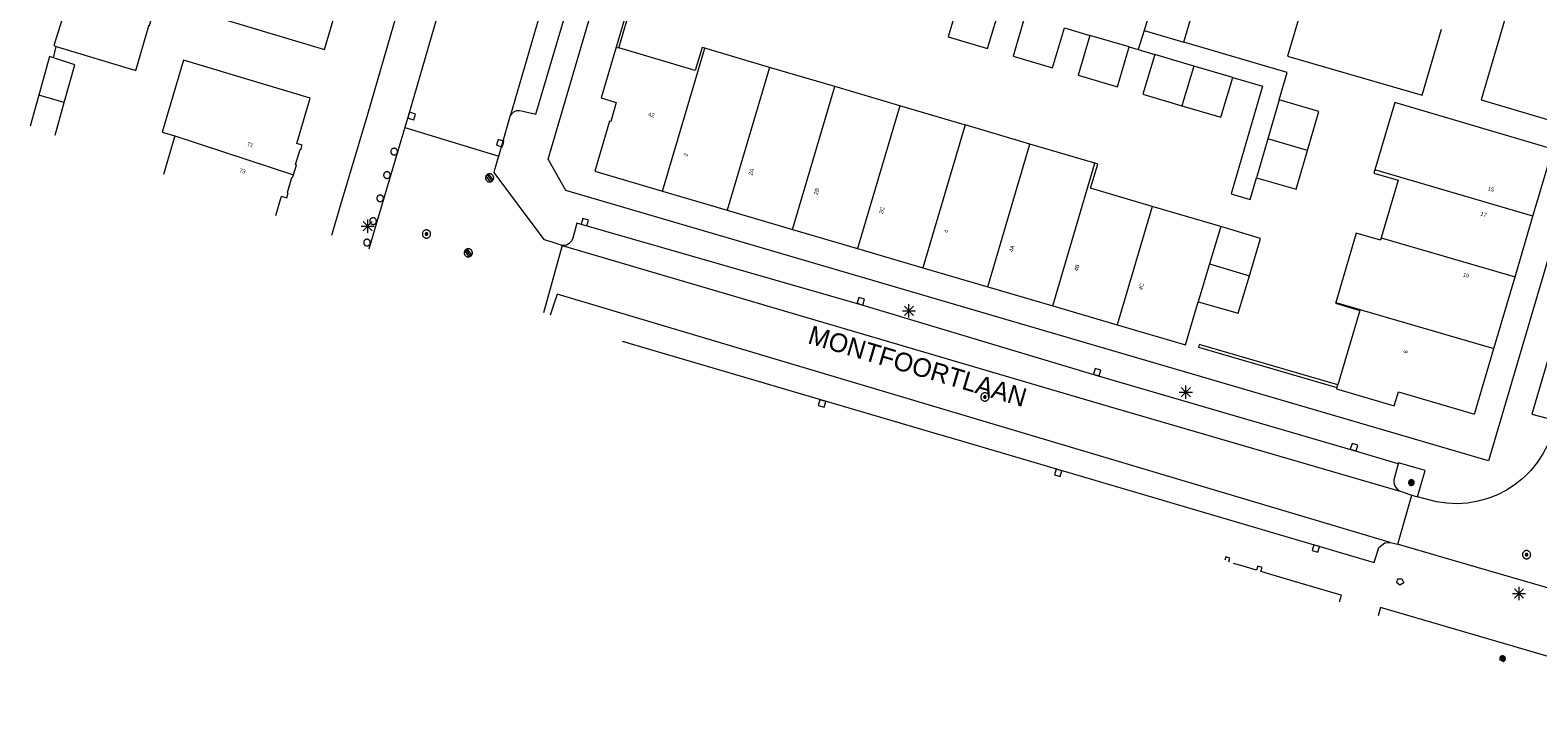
# Model space of a CAD drawing. Header units: metres. Extents: x 135779 to 137489, y 452643 to 455118.
# Tile 41 of 256: x 136567 to 136680, y 452649 to 452700. Entities that reach past the tile are written whole.
import ezdxf
from ezdxf.enums import TextEntityAlignment as Align

# ---------------------------------------------------------------- set-up
doc = ezdxf.new("R2010")
doc.units = ezdxf.units.M
for name, color, linetype, lineweight in [('KTop_NAR_Huisnummer (t)', 7, 'Continuous', 13), ('KTop_NAR_Huisnummer tijdelijk (t)', 7, 'Continuous', 13), ('KTop_ORL_Weg_Straatnaam (t)', 7, 'Continuous', 13), ('KTop_PAL_Afsluitpaal', 222, 'Continuous', 13), ('KTop_PAL_Lichtmast', 40, 'Continuous', 13), ('KTop_PND_Grondvlaksituatie van BAG-pand [tachy]', 1, 'Continuous', 13), ('KTop_PND_Pandscheiding', 40, 'Continuous', 13), ('KTop_PUT_Brandkraan of -put', 1, 'Continuous', 13), ('KTop_PUT_Drainageput', 15, 'Continuous', 13), ('KTop_PUT_Inspectie- of rioolput', 15, 'Continuous', 13), ('KTop_PUT_Kolk', 15, 'Continuous', 13), ('KTop_SHD_Muur', 15, 'Continuous', 13), ('KTop_VGO_Boom', 92, 'Continuous', 13), ('KTop_WGD_Parkeervlak', 251, 'Continuous', 13), ('KTop_WGD_Rijbaan_Lokale weg', 251, 'Continuous', 13), ('KTop_WGD_Rijbaan_Lokale weg_verkeersdrempel', 40, 'Continuous', 13), ('KTop_WGD_Voetpad', 251, 'Continuous', 13), ('KTop_WGD_Voetpad_achterpad', 251, 'Continuous', 13)]:
    doc.layers.add(name, color=color, linetype=linetype, lineweight=lineweight)
doc.styles.add('Style-ROVU', font='ROVU.shx')
doc.styles.add('Style-ROVUCURSIEF', font='ROVUCURSIEF.shx')

# ---------------------------------------------------------------- blocks, each defined once
blk = doc.blocks.new('PAL_Lichtmast')
at = {"layer": 'KTop_PAL_Lichtmast'}
for p, q in [((-0.35, -0.35), (0.35, 0.35)), ((0.35, -0.35), (-0.35, 0.35)), ((0, -0.5), (0, 0.5)), ((-0.5, 0), (0.5, 0))]:
    blk.add_line(p, q, dxfattribs=at)
blk = doc.blocks.new('PAL_Afsluitpaal')
at = {"layer": 'KTop_PAL_Afsluitpaal', "flags": 128}
blk.add_lwpolyline([(0.25, 0), (0.25, 0.03), (0.24, 0.05), (0.24, 0.08), (0.23, 0.1), (0.22, 0.13), (0.2, 0.15), (0.19, 0.17), (0.17, 0.19), (0.15, 0.2), (0.12, 0.22), (0.1, 0.23), (0.08, 0.24), (0.05, 0.24), (0.03, 0.25), (0, 0.25), (-0.03, 0.25), (-0.05, 0.24), (-0.08, 0.24), (-0.1, 0.23), (-0.13, 0.22), (-0.15, 0.2), (-0.17, 0.19), (-0.19, 0.17), (-0.2, 0.15), (-0.22, 0.12), (-0.23, 0.1), (-0.24, 0.08), (-0.24, 0.05), (-0.25, 0.03), (-0.25, 0), (-0.25, -0.03), (-0.24, -0.05), (-0.24, -0.08), (-0.23, -0.1), (-0.22, -0.13), (-0.2, -0.15), (-0.19, -0.17), (-0.17, -0.19), (-0.15, -0.2), (-0.12, -0.22), (-0.1, -0.23), (-0.08, -0.24), (-0.05, -0.24), (-0.03, -0.25), (0, -0.25), (0.03, -0.25), (0.05, -0.24), (0.08, -0.24), (0.1, -0.23), (0.13, -0.22), (0.15, -0.2), (0.17, -0.19), (0.19, -0.17), (0.2, -0.15), (0.22, -0.12), (0.23, -0.1), (0.24, -0.08), (0.24, -0.05), (0.25, -0.03), (0.25, 0)], dxfattribs=at)
blk = doc.blocks.new('PUT_Kolk')
at = {"layer": 'KTop_PUT_Kolk', "flags": 128}
blk.add_lwpolyline([(0.22, -0.23), (0.22, 0.22), (-0.23, 0.22), (-0.23, -0.23), (0.22, -0.23)], dxfattribs=at)
blk = doc.blocks.new('PUT_Brandkraan_of_-put')
at = {"layer": 'KTop_PUT_Brandkraan of -put'}
for p, q in [((-0.25, 0.03), (0, 0.25)), ((-0.16, -0.25), (-0.25, 0.03)), ((0, 0.25), (0.25, 0.03)), ((0.25, 0.03), (0.16, -0.25)), ((0.16, -0.25), (-0.16, -0.25))]:
    blk.add_line(p, q, dxfattribs=at)
blk = doc.blocks.new('PUT_Drainageput')
at = {"layer": 'KTop_PUT_Drainageput'}
for p, q in [((-0.12, -0.29), (-0.12, 0.29)), ((0, -0.31), (0, 0.31)), ((0.12, -0.29), (0.12, 0.29))]:
    blk.add_line(p, q, dxfattribs=at)
at = {"layer": 'KTop_PUT_Drainageput', "flags": 128}
blk.add_lwpolyline([(0.31, 0), (0.31, 0.03), (0.3, 0.06), (0.29, 0.1), (0.28, 0.13), (0.27, 0.16), (0.25, 0.18), (0.23, 0.21), (0.21, 0.23), (0.18, 0.25), (0.15, 0.27), (0.13, 0.28), (0.1, 0.29), (0.06, 0.3), (0.03, 0.31), (0, 0.31), (-0.03, 0.31), (-0.06, 0.3), (-0.1, 0.29), (-0.13, 0.28), (-0.16, 0.27), (-0.18, 0.25), (-0.21, 0.23), (-0.23, 0.21), (-0.25, 0.18), (-0.27, 0.15), (-0.28, 0.13), (-0.29, 0.1), (-0.3, 0.06), (-0.31, 0.03), (-0.31, 0), (-0.31, -0.03), (-0.3, -0.06), (-0.29, -0.1), (-0.28, -0.13), (-0.27, -0.16), (-0.25, -0.18), (-0.23, -0.21), (-0.21, -0.23), (-0.18, -0.25), (-0.15, -0.27), (-0.13, -0.28), (-0.1, -0.29), (-0.06, -0.3), (-0.03, -0.31), (0, -0.31), (0.03, -0.31), (0.06, -0.3), (0.1, -0.29), (0.13, -0.28), (0.16, -0.27), (0.18, -0.25), (0.21, -0.23), (0.23, -0.21), (0.25, -0.18), (0.27, -0.15), (0.28, -0.13), (0.29, -0.1), (0.3, -0.06), (0.31, -0.03), (0.31, 0)], dxfattribs=at)
blk = doc.blocks.new('PUT_Inspectie-_of_rioolput')
at = {"layer": 'KTop_PUT_Inspectie- of rioolput', "flags": 128}
for points in [[(0.31, 0), (0.31, 0.03), (0.3, 0.06), (0.29, 0.1), (0.28, 0.13), (0.27, 0.15), (0.25, 0.18), (0.23, 0.21), (0.21, 0.23), (0.18, 0.25), (0.15, 0.27), (0.13, 0.28), (0.1, 0.29), (0.06, 0.3), (0.03, 0.31), (0, 0.31), (-0.03, 0.31), (-0.06, 0.3), (-0.1, 0.29), (-0.13, 0.28), (-0.16, 0.27), (-0.18, 0.25), (-0.21, 0.23), (-0.23, 0.21), (-0.25, 0.18), (-0.27, 0.15), (-0.28, 0.13), (-0.29, 0.1), (-0.3, 0.06), (-0.31, 0.03), (-0.31, 0), (-0.31, -0.03), (-0.3, -0.06), (-0.29, -0.1), (-0.28, -0.13), (-0.27, -0.16), (-0.25, -0.18), (-0.23, -0.21), (-0.21, -0.23), (-0.18, -0.25), (-0.15, -0.27), (-0.13, -0.28), (-0.1, -0.29), (-0.06, -0.3), (-0.03, -0.31), (0, -0.31), (0.03, -0.31), (0.06, -0.3), (0.1, -0.29), (0.13, -0.28), (0.15, -0.27), (0.18, -0.25), (0.21, -0.23), (0.23, -0.21), (0.25, -0.18), (0.27, -0.15), (0.28, -0.13), (0.29, -0.1), (0.3, -0.06), (0.31, -0.03), (0.31, 0)], [(0.1, 0), (0.09, 0.01), (0.09, 0.02), (0.09, 0.03), (0.09, 0.04), (0.08, 0.05), (0.08, 0.06), (0.07, 0.06), (0.06, 0.07), (0.06, 0.08), (0.05, 0.08), (0.04, 0.09), (0.03, 0.09), (0.02, 0.09), (0.01, 0.09), (0, 0.09), (-0.01, 0.09), (-0.02, 0.09), (-0.03, 0.09), (-0.04, 0.09), (-0.05, 0.08), (-0.06, 0.08), (-0.06, 0.07), (-0.07, 0.06), (-0.08, 0.06), (-0.08, 0.05), (-0.09, 0.04), (-0.09, 0.03), (-0.09, 0.02), (-0.09, 0.01), (-0.09, 0), (-0.09, -0.01), (-0.09, -0.02), (-0.09, -0.03), (-0.09, -0.04), (-0.08, -0.05), (-0.08, -0.06), (-0.07, -0.06), (-0.06, -0.07), (-0.06, -0.08), (-0.05, -0.08), (-0.04, -0.09), (-0.03, -0.09), (-0.02, -0.09), (-0.01, -0.09), (0, -0.09), (0.01, -0.09), (0.02, -0.09), (0.03, -0.09), (0.04, -0.09), (0.05, -0.08), (0.06, -0.08), (0.06, -0.07), (0.07, -0.06), (0.08, -0.06), (0.08, -0.05), (0.09, -0.04), (0.09, -0.03), (0.09, -0.02), (0.09, -0.01), (0.1, 0)], [(0.04, 0), (0.03, 0), (0.03, 0.01), (0.03, 0.01), (0.03, 0.01), (0.03, 0.02), (0.03, 0.02), (0.03, 0.02), (0.02, 0.03), (0.02, 0.03), (0.02, 0.03), (0.01, 0.03), (0.01, 0.03), (0.01, 0.03), (0, 0.03), (0, 0.03), (0, 0.03), (-0.01, 0.03), (-0.01, 0.03), (-0.01, 0.03), (-0.02, 0.03), (-0.02, 0.03), (-0.02, 0.03), (-0.03, 0.02), (-0.03, 0.02), (-0.03, 0.02), (-0.03, 0.01), (-0.03, 0.01), (-0.03, 0.01), (-0.03, 0), (-0.03, 0), (-0.03, 0), (-0.03, -0.01), (-0.03, -0.01), (-0.03, -0.01), (-0.03, -0.02), (-0.03, -0.02), (-0.03, -0.02), (-0.02, -0.03), (-0.02, -0.03), (-0.02, -0.03), (-0.01, -0.03), (-0.01, -0.03), (-0.01, -0.03), (0, -0.03), (0, -0.03), (0, -0.03), (0.01, -0.03), (0.01, -0.03), (0.01, -0.03), (0.02, -0.03), (0.02, -0.03), (0.02, -0.03), (0.03, -0.02), (0.03, -0.02), (0.03, -0.02), (0.03, -0.01), (0.03, -0.01), (0.03, -0.01), (0.03, 0), (0.04, 0)], [(0.01, 0.02), (0.01, 0.02), (0.01, 0.02), (0, 0.02), (0, 0.02), (0, 0.02), (0, 0.02), (-0.01, 0.02), (-0.01, 0.02), (-0.01, 0.02), (-0.01, 0.02), (-0.01, 0.02), (-0.02, 0.02), (-0.02, 0.01), (-0.02, 0.01), (-0.02, 0.01), (-0.02, 0.01), (-0.02, 0.01), (-0.02, 0), (-0.02, 0), (-0.02, 0), (-0.02, 0), (-0.02, -0.01), (-0.02, -0.01), (-0.02, -0.01), (-0.02, -0.01), (-0.02, -0.01), (-0.02, -0.02), (-0.01, -0.02), (-0.01, -0.02), (-0.01, -0.02), (-0.01, -0.02), (-0.01, -0.02), (0, -0.02), (0, -0.02), (0, -0.02), (0, -0.02), (0.01, -0.02), (0.01, -0.02), (0.01, -0.02), (0.01, -0.02), (0.01, -0.02), (0.02, -0.02), (0.02, -0.01), (0.02, -0.01), (0.02, -0.01), (0.02, -0.01), (0.02, -0.01), (0.02, 0), (0.02, 0), (0.02, 0), (0.02, 0), (0.02, 0.01), (0.02, 0.01), (0.02, 0.01), (0.02, 0.01), (0.02, 0.01), (0.02, 0.02), (0.01, 0.02), (0.01, 0.02), (0.01, 0.02)]]:
    blk.add_lwpolyline(points, dxfattribs=at)
blk = doc.blocks.new('VGO_Boom')
at = {"layer": 'KTop_VGO_Boom', "flags": 128}
for points in [[(0.21, 0), (0.21, 0.02), (0.21, 0.04), (0.2, 0.07), (0.2, 0.09), (0.19, 0.11), (0.17, 0.13), (0.16, 0.14), (0.14, 0.16), (0.13, 0.17), (0.11, 0.19), (0.09, 0.2), (0.07, 0.2), (0.04, 0.21), (0.02, 0.21), (0, 0.21), (-0.02, 0.21), (-0.05, 0.21), (-0.07, 0.2), (-0.09, 0.2), (-0.11, 0.19), (-0.13, 0.17), (-0.14, 0.16), (-0.16, 0.14), (-0.17, 0.13), (-0.19, 0.11), (-0.2, 0.09), (-0.2, 0.07), (-0.21, 0.04), (-0.21, 0.02), (-0.22, 0), (-0.21, -0.02), (-0.21, -0.05), (-0.2, -0.07), (-0.2, -0.09), (-0.19, -0.11), (-0.17, -0.13), (-0.16, -0.14), (-0.14, -0.16), (-0.13, -0.17), (-0.11, -0.19), (-0.09, -0.2), (-0.07, -0.2), (-0.05, -0.21), (-0.02, -0.21), (0, -0.22), (0.02, -0.21), (0.04, -0.21), (0.07, -0.2), (0.09, -0.2), (0.11, -0.19), (0.13, -0.17), (0.14, -0.16), (0.16, -0.14), (0.17, -0.13), (0.19, -0.11), (0.2, -0.09), (0.2, -0.07), (0.21, -0.05), (0.21, -0.02), (0.21, 0)], [(0.15, 0), (0.15, 0.02), (0.15, 0.03), (0.15, 0.05), (0.14, 0.06), (0.13, 0.08), (0.13, 0.09), (0.12, 0.1), (0.1, 0.12), (0.09, 0.13), (0.08, 0.13), (0.06, 0.14), (0.05, 0.15), (0.03, 0.15), (0.02, 0.15), (0, 0.15), (-0.02, 0.15), (-0.03, 0.15), (-0.05, 0.15), (-0.06, 0.14), (-0.08, 0.13), (-0.09, 0.13), (-0.1, 0.12), (-0.12, 0.1), (-0.13, 0.09), (-0.13, 0.08), (-0.14, 0.06), (-0.15, 0.05), (-0.15, 0.03), (-0.15, 0.02), (-0.16, 0), (-0.15, -0.02), (-0.15, -0.03), (-0.15, -0.05), (-0.14, -0.06), (-0.13, -0.08), (-0.13, -0.09), (-0.12, -0.1), (-0.1, -0.12), (-0.09, -0.13), (-0.08, -0.13), (-0.06, -0.14), (-0.05, -0.15), (-0.03, -0.15), (-0.02, -0.15), (0, -0.16), (0.02, -0.15), (0.03, -0.15), (0.05, -0.15), (0.06, -0.14), (0.08, -0.13), (0.09, -0.13), (0.1, -0.12), (0.12, -0.1), (0.13, -0.09), (0.13, -0.08), (0.14, -0.06), (0.15, -0.05), (0.15, -0.03), (0.15, -0.02), (0.15, 0)], [(0.1, 0), (0.09, 0.01), (0.09, 0.02), (0.09, 0.03), (0.09, 0.04), (0.08, 0.05), (0.08, 0.06), (0.07, 0.06), (0.06, 0.07), (0.06, 0.08), (0.05, 0.08), (0.04, 0.09), (0.03, 0.09), (0.02, 0.09), (0.01, 0.09), (0, 0.09), (-0.01, 0.09), (-0.02, 0.09), (-0.03, 0.09), (-0.04, 0.09), (-0.05, 0.08), (-0.06, 0.08), (-0.06, 0.07), (-0.07, 0.06), (-0.08, 0.06), (-0.08, 0.05), (-0.09, 0.04), (-0.09, 0.03), (-0.09, 0.02), (-0.09, 0.01), (-0.1, 0), (-0.09, -0.01), (-0.09, -0.02), (-0.09, -0.03), (-0.09, -0.04), (-0.08, -0.05), (-0.08, -0.06), (-0.07, -0.06), (-0.06, -0.07), (-0.06, -0.08), (-0.05, -0.08), (-0.04, -0.09), (-0.03, -0.09), (-0.02, -0.09), (-0.01, -0.09), (0, -0.1), (0.01, -0.09), (0.02, -0.09), (0.03, -0.09), (0.04, -0.09), (0.05, -0.08), (0.06, -0.08), (0.06, -0.07), (0.07, -0.06), (0.08, -0.06), (0.08, -0.05), (0.09, -0.04), (0.09, -0.03), (0.09, -0.02), (0.09, -0.01), (0.1, 0)], [(0.04, 0), (0.03, 0), (0.03, 0.01), (0.03, 0.01), (0.03, 0.01), (0.03, 0.02), (0.03, 0.02), (0.03, 0.02), (0.02, 0.03), (0.02, 0.03), (0.02, 0.03), (0.01, 0.03), (0.01, 0.03), (0.01, 0.03), (0, 0.03), (0, 0.03), (0, 0.03), (-0.01, 0.03), (-0.01, 0.03), (-0.01, 0.03), (-0.02, 0.03), (-0.02, 0.03), (-0.02, 0.03), (-0.03, 0.02), (-0.03, 0.02), (-0.03, 0.02), (-0.03, 0.01), (-0.03, 0.01), (-0.03, 0.01), (-0.04, 0), (-0.04, 0), (-0.04, 0), (-0.03, -0.01), (-0.03, -0.01), (-0.03, -0.01), (-0.03, -0.02), (-0.03, -0.02), (-0.03, -0.02), (-0.02, -0.03), (-0.02, -0.03), (-0.02, -0.03), (-0.01, -0.03), (-0.01, -0.03), (-0.01, -0.03), (0, -0.04), (0, -0.04), (0, -0.04), (0.01, -0.03), (0.01, -0.03), (0.01, -0.03), (0.02, -0.03), (0.02, -0.03), (0.02, -0.03), (0.03, -0.02), (0.03, -0.02), (0.03, -0.02), (0.03, -0.01), (0.03, -0.01), (0.03, -0.01), (0.03, 0), (0.04, 0)]]:
    blk.add_lwpolyline(points, dxfattribs=at)

msp = doc.modelspace()

# ---------------------------------------------------------------- linework, layer by layer
at = {"layer": 'KTop_PND_Grondvlaksituatie van BAG-pand [tachy]', "flags": 128}
for points in [[(136571.95, 452708.65), (136571.3, 452706.46), (136571.67, 452706.37), (136571.26, 452705.07), (136570.88, 452705.19), (136570.05, 452702.1), (136568.99, 452698.77), (136569.18, 452698.71)], [(136569.18, 452698.71), (136575.17, 452696.91), (136576.13, 452700.27), (136576.14, 452700.31), (136576.19, 452700.29), (136576.98, 452703.22), (136573.46, 452704.31), (136574.31, 452707.04), (136575.26, 452706.78), (136575.49, 452707.61)], [(136584.29, 452705.88), (136582.91, 452706.32), (136582.89, 452706.23), (136581.3, 452700.88), (136589.34, 452698.48), (136590.36, 452701.95), (136590.72, 452701.87), (136590.87, 452702.25), (136590.8, 452702.28), (136591.14, 452703.42), (136591.21, 452703.4), (136591.27, 452703.61)], [(136651.81, 452702.88), (136650.93, 452699.9)], [(136653.91, 452699.02), (136654.78, 452702.01), (136651.81, 452702.88)], [(136661.36, 452703.51), (136661.33, 452703.41), (136663.13, 452702.88), (136661.69, 452697.99), (136671.8, 452695.04), (136673.26, 452700.01)], [(136637.07, 452702.42), (136636.19, 452699.43), (136639.16, 452698.55), (136640.04, 452701.54)], [(136641.96, 452700.98), (136641.08, 452697.99), (136644.04, 452697.11), (136644.93, 452700.11)], [(136646.84, 452699.54), (136645.96, 452696.55), (136648.92, 452695.68), (136649.8, 452698.67)], [(136649.8, 452698.67), (136646.84, 452699.54)], [(136650.93, 452699.9), (136653.91, 452699.02)], [(136611.25, 452698.66), (136610.12, 452694.84), (136611.25, 452694.5), (136610.86, 452693.07), (136610.76, 452693.1), (136609.65, 452689.33), (136614.72, 452687.84)], [(136611.25, 452698.66), (136611.46, 452698.6)], [(136617.9, 452698.58), (136617.7, 452698.64), (136617.19, 452696.91), (136611.46, 452698.6)], [(136622.76, 452697.14), (136617.9, 452698.58)], [(136568.98, 452697.85), (136568.68, 452697.95), (136567.87, 452695.04)], [(136569.79, 452694.5), (136570.58, 452697.33), (136568.98, 452697.85)], [(136587, 452689.07), (136587.23, 452689.8), (136587.16, 452689.84), (136587.51, 452690.98), (136587.57, 452690.97), (136587.67, 452691.3), (136587.25, 452691.41), (136588.26, 452694.82), (136578.75, 452697.67), (136577.14, 452692.27), (136578.09, 452691.99)], [(136627.69, 452695.69), (136622.76, 452697.14)], [(136651.72, 452698.11), (136650.83, 452695.12), (136653.76, 452694.25)], [(136654.64, 452697.24), (136651.72, 452698.11)], [(136657.57, 452696.38), (136654.64, 452697.24)], [(136653.76, 452694.25), (136656.68, 452693.39), (136657.57, 452696.38)], [(136567.87, 452695.04), (136567.22, 452692.73)], [(136632.57, 452694.25), (136627.85, 452695.64), (136627.69, 452695.69)], [(136569.09, 452692.05), (136569.79, 452694.5)], [(136637.46, 452692.81), (136637.25, 452692.87), (136632.57, 452694.25)], [(136661.07, 452694.7), (136660.22, 452691.77)], [(136663.2, 452690.9), (136664.05, 452693.83), (136661.07, 452694.7)], [(136680.12, 452685.97), (136681.61, 452691), (136669.74, 452694.5), (136668.25, 452689.43)], [(136642.34, 452691.37), (136637.46, 452692.81)], [(136578.09, 452691.99), (136577.24, 452689.09)], [(136660.22, 452691.77), (136659.36, 452688.85)], [(136647.22, 452689.93), (136642.34, 452691.37)], [(136659.36, 452688.85), (136662.35, 452687.98), (136663.2, 452690.9)], [(136651.52, 452686.69), (136646.89, 452688.06), (136647.43, 452689.87), (136647.22, 452689.93)], [(136668.25, 452689.43), (136668.18, 452689.2), (136670, 452688.66), (136668.73, 452684.34)], [(136585.68, 452686.02), (136586.11, 452687.46), (136586.5, 452687.33), (136586.61, 452687.71), (136586.55, 452687.73), (136586.89, 452688.87), (136586.93, 452688.86), (136587, 452689.07)], [(136614.72, 452687.84), (136619.58, 452686.41)], [(136619.58, 452686.41), (136624.51, 452684.96)], [(136656.67, 452685.18), (136651.52, 452686.69)], [(136678.78, 452681.41), (136680.12, 452685.97)], [(136624.51, 452684.96), (136629.39, 452683.53)], [(136658.82, 452681.49), (136659.66, 452684.29), (136656.67, 452685.18)], [(136668.73, 452684.34), (136668.67, 452684.15), (136666.85, 452684.69), (136665.31, 452679.48)], [(136629.39, 452683.53), (136634.28, 452682.09)], [(136634.28, 452682.09), (136639.17, 452680.66)], [(136654.97, 452679.53), (136657.97, 452678.68), (136658.82, 452681.49)], [(136677.19, 452676.02), (136678.78, 452681.41)], [(136639.17, 452680.66), (136644.05, 452679.22)], [(136644.05, 452679.22), (136648.88, 452677.8)], [(136648.88, 452677.8), (136654.02, 452676.29), (136654.97, 452679.53)], [(136665.31, 452679.48), (136665.29, 452679.42), (136667.12, 452678.88), (136665.46, 452673.3)], [(136665.4, 452673.09), (136665.37, 452672.99), (136669.7, 452671.72), (136670.02, 452672.76), (136675.73, 452671.09), (136677.19, 452676.02)], [(136665.4, 452673.09), (136665.46, 452673.3)], [(136657.27, 452660), (136657.36, 452660.27), (136657.05, 452660.37), (136656.97, 452660.12)], [(136665.6, 452656.98), (136665.75, 452657.48), (136665.37, 452657.59), (136661.62, 452658.7), (136659.69, 452659.27), (136659.78, 452659.56), (136659.47, 452659.66), (136659.37, 452659.36), (136658.35, 452659.66), (136657.63, 452659.88)]]:
    msp.add_lwpolyline(points, dxfattribs=at)
at = {"layer": 'KTop_PND_Pandscheiding', "flags": 128}
for points in [[(136614.72, 452687.84), (136617.9, 452698.58)], [(136622.76, 452697.14), (136619.58, 452686.41)], [(136654.64, 452697.24), (136653.76, 452694.25)], [(136569.79, 452694.5), (136567.87, 452695.04)], [(136624.51, 452684.96), (136627.69, 452695.69)], [(136632.57, 452694.25), (136629.39, 452683.53)], [(136637.46, 452692.81), (136634.28, 452682.09)], [(136578.09, 452691.99), (136587, 452689.07)], [(136663.2, 452690.9), (136660.22, 452691.77)], [(136639.17, 452680.66), (136642.34, 452691.37)], [(136644.05, 452679.22), (136647.22, 452689.93)], [(136680.12, 452685.97), (136668.25, 452689.43)], [(136651.52, 452686.69), (136648.88, 452677.8)], [(136656.67, 452685.18), (136655.83, 452682.38)], [(136668.73, 452684.34), (136678.78, 452681.41)], [(136655.83, 452682.38), (136654.97, 452679.53)], [(136655.83, 452682.38), (136658.82, 452681.49)], [(136665.31, 452679.48), (136677.19, 452676.02)]]:
    msp.add_lwpolyline(points, dxfattribs=at)
at = {"layer": 'KTop_SHD_Muur', "flags": 128}
for points in [[(136612.93, 452704.37), (136611.25, 452698.66)], [(136611.46, 452698.6), (136613.14, 452704.31)], [(136665.46, 452673.3), (136655.06, 452676.32), (136655, 452676.11), (136665.4, 452673.09)]]:
    msp.add_lwpolyline(points, dxfattribs=at)
at = {"layer": 'KTop_VGO_Boom', "flags": 128}
for points in [[(136678.06, 452652.72), (136678.06, 452652.74), (136678.05, 452652.76), (136678.05, 452652.79), (136678.04, 452652.81), (136678.03, 452652.83), (136678.02, 452652.85), (136678, 452652.86), (136677.99, 452652.88), (136677.97, 452652.89), (136677.95, 452652.91), (136677.93, 452652.92), (136677.91, 452652.92), (136677.89, 452652.93), (136677.87, 452652.93), (136677.84, 452652.93), (136677.82, 452652.93), (136677.8, 452652.93), (136677.78, 452652.92), (136677.76, 452652.92), (136677.74, 452652.91), (136677.72, 452652.89), (136677.7, 452652.88), (136677.68, 452652.86), (136677.67, 452652.85), (136677.66, 452652.83), (136677.65, 452652.81), (136677.64, 452652.79), (136677.63, 452652.76), (136677.63, 452652.74), (136677.63, 452652.72), (136677.63, 452652.7), (136677.63, 452652.67), (136677.64, 452652.65), (136677.65, 452652.63), (136677.66, 452652.61), (136677.67, 452652.59)], [(136678, 452652.72), (136678, 452652.74), (136678, 452652.75), (136677.99, 452652.77), (136677.99, 452652.78), (136677.98, 452652.8), (136677.97, 452652.81), (136677.96, 452652.82), (136677.95, 452652.83), (136677.94, 452652.84), (136677.92, 452652.85), (136677.91, 452652.86), (136677.89, 452652.87), (136677.88, 452652.87), (136677.86, 452652.87), (136677.84, 452652.87), (136677.83, 452652.87), (136677.81, 452652.87), (136677.8, 452652.87), (136677.78, 452652.86), (136677.77, 452652.85), (136677.75, 452652.84), (136677.74, 452652.83), (136677.73, 452652.82), (136677.72, 452652.81), (136677.71, 452652.8), (136677.7, 452652.78), (136677.7, 452652.77), (136677.69, 452652.75), (136677.69, 452652.74), (136677.69, 452652.72), (136677.69, 452652.7), (136677.69, 452652.69), (136677.7, 452652.67), (136677.7, 452652.66), (136677.71, 452652.64), (136677.72, 452652.63), (136677.73, 452652.62), (136677.74, 452652.6), (136677.75, 452652.59), (136677.77, 452652.59), (136677.78, 452652.58), (136677.8, 452652.57), (136677.81, 452652.57), (136677.83, 452652.57), (136677.84, 452652.56), (136677.86, 452652.57), (136677.88, 452652.57), (136677.89, 452652.57), (136677.91, 452652.58), (136677.92, 452652.59), (136677.94, 452652.59), (136677.95, 452652.6), (136677.96, 452652.62), (136677.97, 452652.63), (136677.98, 452652.64), (136677.99, 452652.66), (136677.99, 452652.67), (136678, 452652.69), (136678, 452652.7), (136678, 452652.72)], [(136677.94, 452652.72), (136677.94, 452652.73), (136677.94, 452652.74), (136677.93, 452652.75), (136677.93, 452652.76), (136677.93, 452652.77), (136677.92, 452652.78), (136677.91, 452652.78), (136677.91, 452652.79), (136677.9, 452652.8), (136677.89, 452652.8), (136677.88, 452652.81), (136677.87, 452652.81), (136677.86, 452652.81), (136677.85, 452652.81), (136677.84, 452652.81), (136677.83, 452652.81), (136677.82, 452652.81), (136677.81, 452652.81), (136677.81, 452652.81), (136677.8, 452652.8), (136677.79, 452652.8), (136677.78, 452652.79), (136677.77, 452652.78), (136677.77, 452652.78), (136677.76, 452652.77), (136677.76, 452652.76), (136677.75, 452652.75), (136677.75, 452652.74), (136677.75, 452652.73), (136677.75, 452652.72), (136677.75, 452652.71), (136677.75, 452652.7), (136677.75, 452652.69), (136677.76, 452652.68), (136677.76, 452652.67), (136677.77, 452652.66), (136677.77, 452652.66), (136677.78, 452652.65), (136677.79, 452652.64), (136677.8, 452652.64), (136677.81, 452652.63), (136677.81, 452652.63), (136677.82, 452652.63), (136677.83, 452652.63), (136677.84, 452652.62), (136677.85, 452652.63), (136677.86, 452652.63), (136677.87, 452652.63), (136677.88, 452652.63), (136677.89, 452652.64), (136677.9, 452652.64), (136677.91, 452652.65), (136677.91, 452652.66), (136677.92, 452652.66), (136677.93, 452652.67), (136677.93, 452652.68), (136677.93, 452652.69), (136677.94, 452652.7), (136677.94, 452652.71), (136677.94, 452652.72)], [(136677.88, 452652.72), (136677.88, 452652.72), (136677.88, 452652.73), (136677.88, 452652.73), (136677.88, 452652.73), (136677.87, 452652.74), (136677.87, 452652.74), (136677.87, 452652.74), (136677.87, 452652.75), (136677.86, 452652.75), (136677.86, 452652.75), (136677.86, 452652.75), (136677.85, 452652.75), (136677.85, 452652.75), (136677.85, 452652.75), (136677.84, 452652.75), (136677.84, 452652.75), (136677.84, 452652.75), (136677.83, 452652.75), (136677.83, 452652.75), (136677.83, 452652.75), (136677.82, 452652.75), (136677.82, 452652.75), (136677.82, 452652.74), (136677.82, 452652.74), (136677.81, 452652.74), (136677.81, 452652.73), (136677.81, 452652.73), (136677.81, 452652.73), (136677.81, 452652.72), (136677.81, 452652.72), (136677.81, 452652.72), (136677.81, 452652.71), (136677.81, 452652.71), (136677.81, 452652.71), (136677.81, 452652.7), (136677.82, 452652.7), (136677.82, 452652.7), (136677.82, 452652.69), (136677.82, 452652.69), (136677.83, 452652.69), (136677.83, 452652.69), (136677.83, 452652.69), (136677.84, 452652.69), (136677.84, 452652.68), (136677.84, 452652.68), (136677.85, 452652.68), (136677.85, 452652.69), (136677.85, 452652.69), (136677.86, 452652.69), (136677.86, 452652.69), (136677.86, 452652.69), (136677.87, 452652.69), (136677.87, 452652.7), (136677.87, 452652.7), (136677.87, 452652.7), (136677.88, 452652.71), (136677.88, 452652.71), (136677.88, 452652.71), (136677.88, 452652.72), (136677.88, 452652.72)], [(136677.9, 452652.51), (136677.91, 452652.52), (136677.93, 452652.52), (136677.95, 452652.53), (136677.97, 452652.55), (136677.99, 452652.56), (136678, 452652.58), (136678.02, 452652.59), (136678.03, 452652.61), (136678.04, 452652.63), (136678.05, 452652.65), (136678.05, 452652.67), (136678.06, 452652.7), (136678.06, 452652.72)]]:
    msp.add_lwpolyline(points, dxfattribs=at)
at = {"layer": 'KTop_WGD_Parkeervlak', "flags": 128}
msp.add_lwpolyline([(136670.01, 452667.36), (136669.68, 452666.16), (136669.67, 452666.05), (136669.71, 452665.8), (136669.82, 452665.57), (136670, 452665.39), (136670.22, 452665.27)], dxfattribs=at)
at = {"layer": 'KTop_WGD_Rijbaan_Lokale weg', "flags": 128}
for points in [[(136615.52, 452761.57), (136614.31, 452757.33), (136611.67, 452748.33), (136610.39, 452743.92), (136609.09, 452739.45), (136606.07, 452729.23), (136600.21, 452709.29), (136598.61, 452703.73), (136595.64, 452693.55), (136595.36, 452692.62)], [(136606.9, 452705.92), (136605.74, 452701.89), (136603.28, 452693.46)], [(136595.36, 452692.62), (136602.43, 452690.48)], [(136602.43, 452690.48), (136603.26, 452693.38), (136603.28, 452693.46)], [(136607.2, 452683.75), (136605.79, 452678.71)], [(136607.2, 452683.75), (136648.21, 452671.69), (136670.22, 452665.27)], [(136669.4, 452661.45), (136606.81, 452680.11), (136606.29, 452678.53)], [(136669.97, 452661.32), (136671.02, 452665.01)], [(136670.22, 452665.27), (136671.02, 452665.01)], [(136669.4, 452661.45), (136669.97, 452661.32)]]:
    msp.add_lwpolyline(points, dxfattribs=at)
at = {"layer": 'KTop_WGD_Rijbaan_Lokale weg_verkeersdrempel', "flags": 128}
for points in [[(136595.36, 452692.62), (136595.06, 452691.61), (136593.4, 452685.95), (136592.68, 452683.48)], [(136607.13, 452683.77), (136606.36, 452684.04), (136605.87, 452684.18), (136604.78, 452685.62), (136602.08, 452689.23), (136602.17, 452689.55), (136602.36, 452690.25), (136602.43, 452690.48)], [(136607.13, 452683.77), (136607.2, 452683.75)], [(136681.65, 452669.91), (136681.53, 452669.52), (136681.24, 452668.8), (136680.88, 452668.11), (136680.45, 452667.46), (136679.96, 452666.85), (136679.8, 452666.69), (136679.41, 452666.3), (136678.8, 452665.81), (136678.15, 452665.39), (136677.46, 452665.03), (136676.73, 452664.75), (136675.98, 452664.54), (136675.21, 452664.41), (136674.43, 452664.36), (136673.66, 452664.39), (136672.88, 452664.5), (136671.45, 452664.88)], [(136671.02, 452665.01), (136671.45, 452664.88)], [(136669.97, 452661.32), (136669.99, 452661.32), (136675.83, 452659.63), (136681.02, 452658.11), (136690.6, 452655.29)]]:
    msp.add_lwpolyline(points, dxfattribs=at)
at = {"layer": 'KTop_WGD_Voetpad', "flags": 128}
for points in [[(136606.7, 452741.92), (136604.92, 452735.94), (136604.04, 452732.82), (136602.92, 452729.08), (136601.46, 452724.06), (136599.37, 452717.05), (136597.86, 452711.72), (136596.72, 452707.99), (136595.33, 452703.24), (136594.74, 452701.12), (136592.56, 452693.6), (136590.54, 452686.8), (136589.86, 452684.5)], [(136686.16, 452728.45), (136676.24, 452694.7), (136684.09, 452692.38), (136676.8, 452667.57), (136641.98, 452677.77), (136607.46, 452687.89), (136606.14, 452690.25), (136611.85, 452709.7), (136614.29, 452709.02)], [(136603.28, 452693.46), (136603.4, 452693.66), (136603.57, 452693.81), (136603.79, 452693.9), (136604.02, 452693.91), (136604.24, 452693.85), (136605.21, 452693.62), (136608.49, 452704.72), (136607.39, 452705.07), (136607.18, 452705.17), (136607.01, 452705.35), (136606.91, 452705.56), (136606.89, 452705.8), (136606.9, 452705.92)], [(136644.93, 452700.11), (136646.84, 452699.54)], [(136650.93, 452699.9), (136650.48, 452698.47)], [(136649.8, 452698.67), (136650.48, 452698.47)], [(136686.95, 452688.05), (136686.91, 452687.97), (136686.75, 452687.8), (136686.54, 452687.69), (136686.3, 452687.65), (136686.07, 452687.7), (136685.02, 452688.01), (136680.05, 452671.08), (136681.1, 452670.8), (136681.29, 452670.73), (136681.48, 452670.58), (136681.61, 452670.38), (136681.67, 452670.15), (136681.65, 452669.91)], [(136670.01, 452667.36), (136666.62, 452668.36), (136647.32, 452673.99), (136629.56, 452679.32), (136608.3, 452685.43), (136607.99, 452684.31), (136607.9, 452684.09), (136607.73, 452683.91), (136607.53, 452683.79), (136607.29, 452683.75), (136607.13, 452683.77)], [(136611.7, 452676.56), (136635.12, 452669.69), (136637.27, 452669.06), (136668.19, 452659.94), (136668.54, 452661.08), (136669, 452661.42), (136669.4, 452661.45)], [(136671.45, 452664.88), (136672.04, 452666.85), (136670.03, 452667.43), (136670.01, 452667.36)], [(136686.24, 452649.48), (136686.76, 452651.27), (136679.65, 452653.35), (136668.68, 452656.57), (136668.49, 452655.93)]]:
    msp.add_lwpolyline(points, dxfattribs=at)
at = {"layer": 'KTop_WGD_Voetpad_achterpad', "flags": 128}
for points in [[(136568.98, 452697.85), (136569.18, 452698.71)], [(136650.48, 452698.47), (136651.72, 452698.11)], [(136661.07, 452694.7), (136661.67, 452696.76), (136653.91, 452699.02)], [(136657.57, 452696.38), (136659.81, 452695.72), (136657.45, 452687.63), (136658.89, 452687.21), (136659.36, 452688.85)]]:
    msp.add_lwpolyline(points, dxfattribs=at)

# ---------------------------------------------------------------- block references
at = {"layer": 'KTop_PAL_Afsluitpaal'}
for p in [(136594.57, 452690.81), (136594.03, 452689.05), (136593.52, 452687.3), (136592.99, 452685.59), (136592.53, 452683.98)]:
    msp.add_blockref('PAL_Afsluitpaal', p, dxfattribs=at)
at = {"layer": 'KTop_PAL_Lichtmast'}
for p in [(136592.58, 452685.22), (136633.25, 452678.85), (136654.06, 452672.73), (136679.08, 452657.62)]:
    msp.add_blockref('PAL_Lichtmast', p, dxfattribs=at)
at = {"layer": 'KTop_PUT_Brandkraan of -put', "rotation": 253.6774689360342}
msp.add_blockref('PUT_Brandkraan_of_-put', (136670.18, 452658.49), dxfattribs=at)
at = {"layer": 'KTop_PUT_Drainageput'}
for p, rotation in [((136601.74, 452688.84), 36.89021890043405), ((136600.14, 452683.21), 36.89021890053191)]:
    msp.add_blockref('PUT_Drainageput', p, dxfattribs=dict(at, rotation=rotation))
at = {"layer": 'KTop_PUT_Inspectie- of rioolput'}
for p, rotation in [((136597, 452684.62), 163.6481648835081), ((136638.95, 452672.38), 253.399979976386), ((136679.65, 452660.53), 253.6289612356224)]:
    msp.add_blockref('PUT_Inspectie-_of_rioolput', p, dxfattribs=dict(at, rotation=rotation))
at = {"layer": 'KTop_PUT_Kolk'}
for p, rotation in [((136595.88, 452693.48), 163.3120122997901), ((136602.55, 452691.45), 343.9449921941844), ((136608.9, 452685.51), 253.9684905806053), ((136629.63, 452679.56), 253.3019398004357), ((136647.39, 452674.23), 253.301939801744), ((136626.71, 452671.9), 73.64321832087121), ((136666.69, 452668.6), 253.7325012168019), ((136644.45, 452666.69), 73.57284077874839), ((136663.81, 452661), 73.5728407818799)]:
    msp.add_blockref('PUT_Kolk', p, dxfattribs=dict(at, rotation=rotation))
at = {"layer": 'KTop_VGO_Boom'}
msp.add_blockref('VGO_Boom', (136671, 452665.95), dxfattribs=at)

# ---------------------------------------------------------------- texts
at = {"layer": 'KTop_NAR_Huisnummer (t)', "style": 'Style-ROVU'}
for s, rotation, p in [('71', 343.7, (136583.98, 452691.26)), ('73', 343.7, (136583.4, 452689.29)), ('15', 343.6, (136677.2, 452687.93)), ('17', 343.7, (136676.64, 452686.03)), ('19', 343.7, (136675.33, 452681.46))]:
    msp.add_text(s, height=0.3, rotation=rotation, dxfattribs=at).set_placement(p, align=Align.MIDDLE_RIGHT)
at = {"layer": 'KTop_NAR_Huisnummer tijdelijk (t)', "style": 'Style-ROVUCURSIEF'}
for s, rotation, p in [('42', 342.9, (136613.68, 452693.64)), ('2', 73.7, (136616.45, 452690.46)), ('2A', 73.7, (136621.32, 452689.03)), ('2B', 73.7, (136626.24, 452687.58)), ('2C', 73.7, (136631.13, 452686.15)), ('4', 73.7, (136636.02, 452684.71)), ('4A', 73.7, (136640.9, 452683.28)), ('4B', 73.7, (136645.78, 452681.84)), ('4C', 73.7, (136650.62, 452680.42)), ('6', 73.7, (136670.53, 452675.66))]:
    msp.add_text(s, height=0.3, rotation=rotation, dxfattribs=at).set_placement(p, align=Align.MIDDLE_LEFT)
at = {"layer": 'KTop_ORL_Weg_Straatnaam (t)', "style": 'Style-ROVU'}
msp.add_text('MONTFOORTLAAN', height=1.4, rotation=343.4875, dxfattribs=at).set_placement((136625.57, 452676.43))

doc.saveas('drawing.dxf')
